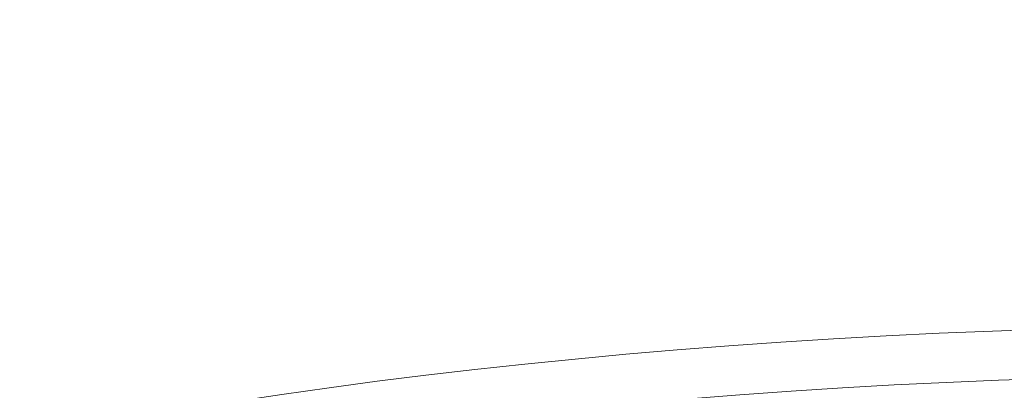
# Model space of a CAD drawing. Header units: millimetres. Extents: x 8 to 600, y 12 to 470.
# Tile 24 of 38: x 307.65 to 312.54, y 407.03 to 408.87. Entities that reach past the tile are written whole.
import ezdxf

# ---------------------------------------------------------------- set-up
doc = ezdxf.new("R2010")
doc.units = ezdxf.units.MM

msp = doc.modelspace()

# ---------------------------------------------------------------- linework, layer by layer
at = {"color": 8, "linetype": 'Continuous', "lineweight": 0, "flags": 128}
for points in [[(312.7475, 407.3334), (312.4817, 407.324), (312.2168, 407.3128), (311.9532, 407.2998), (311.691, 407.2851), (311.4304, 407.2685), (311.1715, 407.2502), (310.9146, 407.2302), (310.6598, 407.2084), (310.4073, 407.1849), (310.1572, 407.1597), (309.9098, 407.1329), (309.6652, 407.1043), (309.4235, 407.0741), (309.185, 407.0423), (308.9498, 407.0089), (308.718, 406.9739), (308.4899, 406.9373), (308.2655, 406.8992), (308.0451, 406.8596), (307.8287, 406.8185), (307.6166, 406.776)], [(312.772, 407.0888), (312.5113, 407.0796), (312.2516, 407.0686), (311.9932, 407.0559), (311.7361, 407.0414), (311.4805, 407.0252), (311.2267, 407.0073), (310.9748, 406.9877), (310.725, 406.9663), (310.4774, 406.9433), (310.2322, 406.9186), (309.9896, 406.8922), (309.7497, 406.8642), (309.5128, 406.8346), (309.2789, 406.8034), (309.0483, 406.7707), (308.8211, 406.7363), (308.5974, 406.7005), (308.3774, 406.6631), (308.1613, 406.6243), (307.9492, 406.584), (307.7412, 406.5423), (307.5375, 406.4992)]]:
    msp.add_lwpolyline(points, dxfattribs=at)
at = {"color": 8, "linetype": 'Continuous', "lineweight": 0}
msp.add_open_spline([(314, 368.2038), (313.1594, 368.2207), (311.4783, 368.2546), (308.9806, 368.5296), (306.5359, 368.9805), (304.4242, 369.5422), (302.6656, 370.1992), (301.268, 370.9196), (299.9892, 371.7765), (298.8368, 372.7615), (297.8133, 373.8607), (296.7719, 375.264), (295.779, 377.015), (294.8966, 379.1395), (294.2178, 381.3887), (293.7119, 383.733), (293.3473, 386.1511), (293.1074, 388.6193), (292.9722, 391.1228), (292.9393, 393.6391), (293.0007, 396.1608), (293.1655, 398.6683), (293.4365, 401.1496), (293.833, 403.5831), (294.3689, 405.9494), (295.0708, 408.2269), (295.9618, 410.386), (297.0595, 412.4054), (298.4023, 414.2349), (299.5221, 415.4512), (300.2282, 416.0104), (300.3363, 416.096)], degree=3, knots=[0, 0, 0, 0, 0.038198, 0.076394, 0.114591, 0.152778, 0.178249, 0.203703, 0.229162, 0.254618, 0.280093, 0.305557, 0.34375, 0.381948, 0.420127, 0.458333, 0.496546, 0.534832, 0.572957, 0.611238, 0.649269, 0.68752, 0.725749, 0.763899, 0.802143, 0.840342, 0.878542, 0.916721, 0.954917, 0.993097, 1, 1, 1, 1], dxfattribs=at)

doc.saveas('drawing.dxf')
